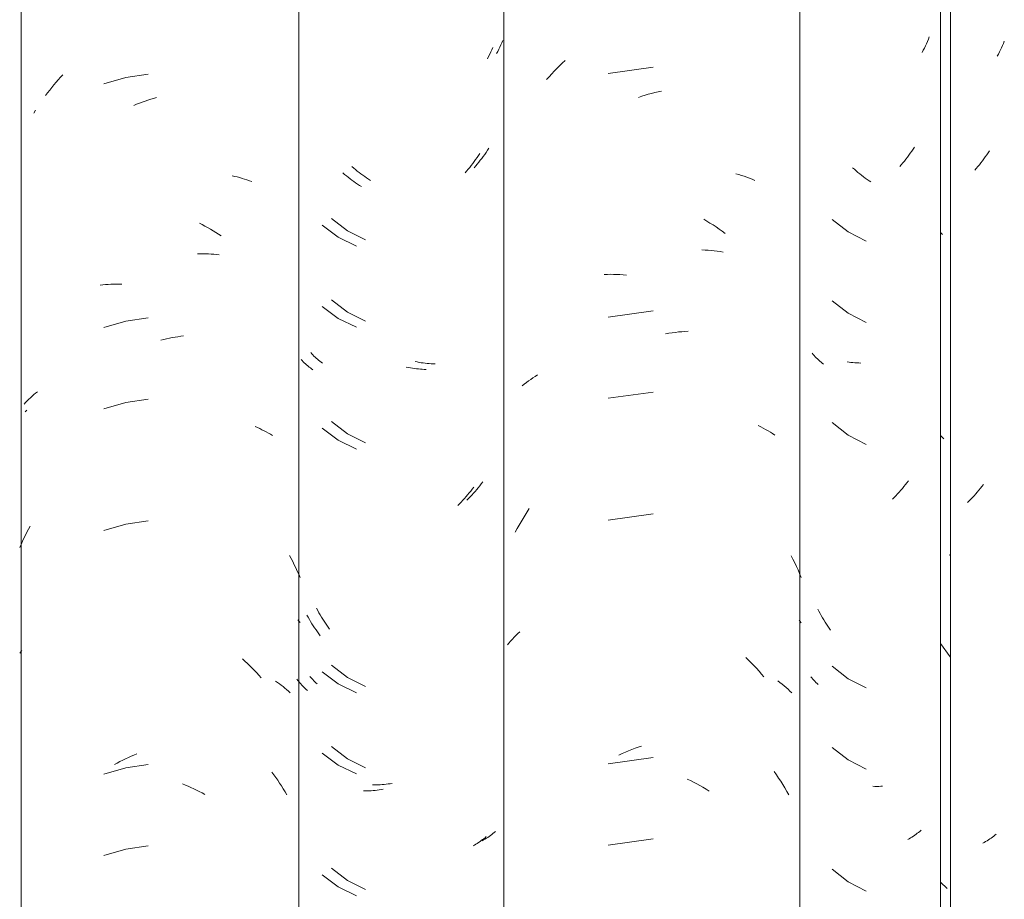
# Model space of a CAD drawing. Header units: metres. Extents: x 10.2 to 107.4, y -18.3 to 5.6.
# Tile 83 of 256: x 17.174 to 17.54, y 2.974 to 3.3. Entities that reach past the tile are written whole.
import ezdxf

# ---------------------------------------------------------------- set-up
doc = ezdxf.new("R2010")
doc.units = ezdxf.units.M
doc.layers.add('A-GLAZ-CWMG', color=7, linetype='Continuous', lineweight=5)

# ---------------------------------------------------------------- blocks, each defined once
blk = doc.blocks.new('FP_48-FACHADA 03')
at = {"layer": 'A-GLAZ-CWMG', "color": 9, "true_color": 0xc0c0c0}
for p, q in [((17.18864, 3.27775), (17.18946, 3.27868)), ((17.18946, 3.27868), (17.1903, 3.2796)), ((17.21369, 3.27856), (17.20558, 3.27619)), ((17.22206, 3.27977), (17.21369, 3.27856)), ((17.18548, 3.2739), (17.18625, 3.27488)), ((17.18625, 3.27488), (17.18703, 3.27585)), ((17.18703, 3.27585), (17.18783, 3.27681)), ((17.18783, 3.27681), (17.18864, 3.27775)), ((17.18398, 3.27189), (17.18472, 3.2729)), ((17.18472, 3.2729), (17.18548, 3.2739)), ((17.22407, 3.27084), (17.22513, 3.27114)), ((17.21671, 3.26821), (17.21775, 3.26864)), ((17.21775, 3.26864), (17.2188, 3.26905)), ((17.2188, 3.26905), (17.21985, 3.26945)), ((17.21985, 3.26945), (17.22091, 3.26983)), ((17.22091, 3.26983), (17.22196, 3.27018)), ((17.22196, 3.27018), (17.22302, 3.27052)), ((17.22302, 3.27052), (17.22407, 3.27084)), ((17.25321, 3.24209), (17.25415, 3.24187)), ((17.25415, 3.24187), (17.25508, 3.24165)), ((17.25508, 3.24165), (17.25601, 3.2414)), ((17.25601, 3.2414), (17.25692, 3.24114)), ((17.25692, 3.24114), (17.25782, 3.24086)), ((17.25782, 3.24086), (17.25871, 3.24057)), ((17.25871, 3.24057), (17.2596, 3.24026)), ((17.2596, 3.24026), (17.26047, 3.23994)), ((17.24104, 3.22454), (17.24207, 3.224)), ((17.24207, 3.224), (17.24309, 3.22345)), ((17.24309, 3.22345), (17.2441, 3.22287)), ((17.2441, 3.22287), (17.24511, 3.22228)), ((17.24511, 3.22228), (17.24611, 3.22168)), ((17.24611, 3.22168), (17.2471, 3.22105)), ((17.2471, 3.22105), (17.24809, 3.22041)), ((17.24809, 3.22041), (17.24907, 3.21975)), ((17.24034, 3.21314), (17.24137, 3.21315)), ((17.24137, 3.21315), (17.24239, 3.21315)), ((17.24239, 3.21315), (17.24341, 3.21312)), ((17.24341, 3.21312), (17.24442, 3.21309)), ((17.24442, 3.21309), (17.24542, 3.21303)), ((17.24542, 3.21303), (17.24642, 3.21295)), ((17.24642, 3.21295), (17.24742, 3.21286)), ((17.24742, 3.21286), (17.2484, 3.21275)), ((17.20518, 3.2016), (17.20617, 3.2017)), ((17.20617, 3.2017), (17.20717, 3.20177)), ((17.20717, 3.20177), (17.20817, 3.20184)), ((17.20817, 3.20184), (17.20918, 3.20188)), ((17.20918, 3.20188), (17.2102, 3.20191)), ((17.2102, 3.20191), (17.21122, 3.20192)), ((17.21122, 3.20192), (17.21224, 3.20191)), ((17.2042, 3.20148), (17.20518, 3.2016)), ((17.21369, 3.18813), (17.20558, 3.18576)), ((17.22206, 3.18934), (17.21369, 3.18813)), ((17.22673, 3.18113), (17.22779, 3.18139)), ((17.22779, 3.18139), (17.22884, 3.18162)), ((17.22884, 3.18162), (17.2299, 3.18184)), ((17.2299, 3.18184), (17.23096, 3.18204)), ((17.23096, 3.18204), (17.23201, 3.18222)), ((17.23201, 3.18222), (17.23306, 3.18238)), ((17.23306, 3.18238), (17.23411, 3.18252)), ((17.23411, 3.18252), (17.23516, 3.18265)), ((17.18025, 3.16143), (17.18092, 3.16197)), ((17.17598, 3.15733), (17.17654, 3.15795)), ((17.17654, 3.15795), (17.17712, 3.15856)), ((17.17712, 3.15856), (17.17772, 3.15915)), ((17.17772, 3.15915), (17.17833, 3.15974)), ((17.17833, 3.15974), (17.17895, 3.16031)), ((17.17895, 3.16031), (17.17959, 3.16088)), ((17.17959, 3.16088), (17.18025, 3.16143)), ((17.21369, 3.15799), (17.20558, 3.15562)), ((17.22206, 3.1592), (17.21369, 3.15799)), ((17.26176, 3.14899), (17.26261, 3.14863)), ((17.26261, 3.14863), (17.26344, 3.14825)), ((17.26344, 3.14825), (17.26426, 3.14786)), ((17.26426, 3.14786), (17.26507, 3.14745)), ((17.26507, 3.14745), (17.26586, 3.14703)), ((17.26586, 3.14703), (17.26665, 3.1466)), ((17.26665, 3.1466), (17.26742, 3.14615)), ((17.26742, 3.14615), (17.26818, 3.14569)), ((17.22206, 3.11399), (17.21369, 3.11278)), ((17.17704, 3.10986), (17.17762, 3.11098)), ((17.17762, 3.11098), (17.17823, 3.1121)), ((17.21369, 3.11278), (17.20558, 3.1104)), ((17.17537, 3.10643), (17.17591, 3.10758)), ((17.17591, 3.10758), (17.17647, 3.10873)), ((17.17647, 3.10873), (17.17704, 3.10986)), ((17.17434, 3.10409), (17.17485, 3.10527)), ((17.17485, 3.10527), (17.17537, 3.10643)), ((17.27447, 3.10115), (17.27508, 3.10002)), ((17.27508, 3.10002), (17.27568, 3.09888)), ((17.27568, 3.09888), (17.27626, 3.09773)), ((17.27626, 3.09773), (17.27683, 3.09657)), ((17.27683, 3.09657), (17.27738, 3.0954)), ((17.27738, 3.0954), (17.27792, 3.09422)), ((17.27792, 3.09422), (17.27844, 3.09303)), ((17.27756, 3.07735), (17.278, 3.07681)), ((17.278, 3.07681), (17.27844, 3.07627)), ((17.17434, 3.06494), (17.17474, 3.06545)), ((17.17474, 3.06545), (17.17516, 3.06596)), ((17.25707, 3.06276), (17.25797, 3.06194)), ((17.25797, 3.06194), (17.25886, 3.06111)), ((17.25886, 3.06111), (17.25974, 3.06026)), ((17.25974, 3.06026), (17.26061, 3.05939)), ((17.26061, 3.05939), (17.26147, 3.05851)), ((17.26147, 3.05851), (17.26232, 3.05762)), ((17.26232, 3.05762), (17.26315, 3.05671)), ((17.26315, 3.05671), (17.26398, 3.05578)), ((17.2693, 3.05454), (17.27002, 3.05405)), ((17.27002, 3.05405), (17.27073, 3.05354)), ((17.27073, 3.05354), (17.27142, 3.05302)), ((17.27142, 3.05302), (17.27211, 3.05249)), ((17.27211, 3.05249), (17.27277, 3.05195)), ((17.27277, 3.05195), (17.27343, 3.05139)), ((17.27343, 3.05139), (17.27406, 3.05083)), ((17.27406, 3.05083), (17.27468, 3.05025)), ((17.21467, 3.02617), (17.21571, 3.02664)), ((17.21571, 3.02664), (17.21675, 3.02708)), ((17.21675, 3.02708), (17.21779, 3.02752)), ((17.20953, 3.02356), (17.21055, 3.02411)), ((17.21055, 3.02411), (17.21157, 3.02466)), ((17.21157, 3.02466), (17.2126, 3.02518)), ((17.2126, 3.02518), (17.21363, 3.02568)), ((17.21363, 3.02568), (17.21467, 3.02617)), ((17.22206, 3.02356), (17.21369, 3.02235)), ((17.21369, 3.02235), (17.20558, 3.01997)), ((17.26791, 3.02081), (17.26866, 3.0198)), ((17.26866, 3.0198), (17.26939, 3.01878)), ((17.23479, 3.01639), (17.23584, 3.01596)), ((17.23584, 3.01596), (17.23688, 3.01552)), ((17.23688, 3.01552), (17.23792, 3.01505)), ((17.26939, 3.01878), (17.27012, 3.01775)), ((17.27012, 3.01775), (17.27082, 3.0167)), ((17.27082, 3.0167), (17.27152, 3.01564)), ((17.27152, 3.01564), (17.2722, 3.01457)), ((17.23792, 3.01505), (17.23895, 3.01457)), ((17.23895, 3.01457), (17.23999, 3.01407)), ((17.23999, 3.01407), (17.24101, 3.01355)), ((17.24101, 3.01355), (17.24204, 3.01302)), ((17.24204, 3.01302), (17.24306, 3.01246)), ((17.2722, 3.01457), (17.27286, 3.01349)), ((17.27286, 3.01349), (17.27351, 3.01239)), ((17.22206, 2.99341), (17.21369, 2.99221)), ((17.21369, 2.99221), (17.20558, 2.98983))]:
    blk.add_line(p, q, dxfattribs=at)
blk = doc.blocks.new('FP_49-FACHADA 03')
at = {"layer": 'A-GLAZ-CWMG', "color": 9, "true_color": 0xc0c0c0}
for p, q in [((17.35257, 3.28984), (17.35219, 3.28904)), ((17.35295, 3.29065), (17.35257, 3.28984)), ((17.35331, 3.29147), (17.35295, 3.29065)), ((17.35366, 3.2923), (17.35331, 3.29147)), ((17.35179, 3.28824), (17.35138, 3.28744)), ((17.35219, 3.28904), (17.35179, 3.28824)), ((17.34641, 3.2493), (17.34587, 3.24857)), ((17.34694, 3.25004), (17.34641, 3.2493)), ((17.34747, 3.25079), (17.34694, 3.25004)), ((17.34798, 3.25155), (17.34747, 3.25079)), ((17.34848, 3.25231), (17.34798, 3.25155)), ((17.3436, 3.24575), (17.34301, 3.24508)), ((17.34418, 3.24644), (17.3436, 3.24575)), ((17.34475, 3.24714), (17.34418, 3.24644)), ((17.34531, 3.24785), (17.34475, 3.24714)), ((17.34587, 3.24857), (17.34531, 3.24785)), ((17.29833, 3.24497), (17.29767, 3.24555)), ((17.299, 3.24441), (17.29833, 3.24497)), ((17.29967, 3.24385), (17.299, 3.24441)), ((17.30034, 3.24331), (17.29967, 3.24385)), ((17.30103, 3.24279), (17.30034, 3.24331)), ((17.30171, 3.24227), (17.30103, 3.24279)), ((17.30241, 3.24177), (17.30171, 3.24227)), ((17.30311, 3.24128), (17.30241, 3.24177)), ((17.30381, 3.2408), (17.30311, 3.24128)), ((17.30452, 3.24034), (17.30381, 3.2408)), ((17.29004, 3.2262), (17.29599, 3.22168)), ((17.29599, 3.22168), (17.30268, 3.2183)), ((17.29004, 3.19606), (17.29599, 3.19153)), ((17.29599, 3.19153), (17.30268, 3.18816)), ((17.28278, 3.17603), (17.2824, 3.17646)), ((17.28317, 3.17561), (17.28278, 3.17603)), ((17.28358, 3.1752), (17.28317, 3.17561)), ((17.28399, 3.1748), (17.28358, 3.1752)), ((17.28442, 3.1744), (17.28399, 3.1748)), ((17.28486, 3.17401), (17.28442, 3.1744)), ((17.28531, 3.17363), (17.28486, 3.17401)), ((17.28577, 3.17326), (17.28531, 3.17363)), ((17.28624, 3.1729), (17.28577, 3.17326)), ((17.28673, 3.17254), (17.28624, 3.1729)), ((17.32192, 3.17299), (17.32117, 3.17314)), ((17.32266, 3.17285), (17.32192, 3.17299)), ((17.32341, 3.17273), (17.32266, 3.17285)), ((17.32415, 3.17262), (17.32341, 3.17273)), ((17.3249, 3.17253), (17.32415, 3.17262)), ((17.32564, 3.17245), (17.3249, 3.17253)), ((17.32637, 3.17238), (17.32564, 3.17245)), ((17.32711, 3.17233), (17.32637, 3.17238)), ((17.32784, 3.17229), (17.32711, 3.17233)), ((17.32856, 3.17226), (17.32784, 3.17229)), ((17.29004, 3.15085), (17.29599, 3.14632)), ((17.29599, 3.14632), (17.30268, 3.14294)), ((17.34339, 3.12494), (17.3428, 3.12427)), ((17.34398, 3.12563), (17.34339, 3.12494)), ((17.34455, 3.12632), (17.34398, 3.12563)), ((17.34512, 3.12703), (17.34455, 3.12632)), ((17.34567, 3.12775), (17.34512, 3.12703)), ((17.34622, 3.12847), (17.34567, 3.12775)), ((17.34098, 3.12231), (17.34035, 3.12168)), ((17.34159, 3.12295), (17.34098, 3.12231)), ((17.3422, 3.1236), (17.34159, 3.12295)), ((17.3428, 3.12427), (17.3422, 3.1236)), ((17.28495, 3.08074), (17.28451, 3.08156)), ((17.2854, 3.07993), (17.28495, 3.08074)), ((17.28587, 3.07913), (17.2854, 3.07993)), ((17.28634, 3.07834), (17.28587, 3.07913)), ((17.28683, 3.07756), (17.28634, 3.07834)), ((17.28732, 3.07678), (17.28683, 3.07756)), ((17.28783, 3.07602), (17.28732, 3.07678)), ((17.28834, 3.07526), (17.28783, 3.07602)), ((17.28887, 3.07451), (17.28834, 3.07526)), ((17.2894, 3.07378), (17.28887, 3.07451)), ((17.29004, 3.06042), (17.29599, 3.05589)), ((17.28239, 3.0559), (17.28204, 3.05631)), ((17.28275, 3.0555), (17.28239, 3.0559)), ((17.29599, 3.05589), (17.30268, 3.05252)), ((17.28312, 3.0551), (17.28275, 3.0555)), ((17.2835, 3.05471), (17.28312, 3.0551)), ((17.28389, 3.05432), (17.2835, 3.05471)), ((17.28429, 3.05395), (17.28389, 3.05432)), ((17.2847, 3.05358), (17.28429, 3.05395)), ((17.29004, 3.03027), (17.29599, 3.02575)), ((17.29599, 3.02575), (17.30268, 3.02237)), ((17.30597, 3.01605), (17.30526, 3.01605)), ((17.3067, 3.01605), (17.30597, 3.01605)), ((17.30742, 3.01607), (17.3067, 3.01605)), ((17.30815, 3.0161), (17.30742, 3.01607)), ((17.30888, 3.01615), (17.30815, 3.0161)), ((17.30962, 3.01621), (17.30888, 3.01615)), ((17.31035, 3.01628), (17.30962, 3.01621)), ((17.31109, 3.01637), (17.31035, 3.01628)), ((17.31184, 3.01647), (17.31109, 3.01637)), ((17.31258, 3.01658), (17.31184, 3.01647)), ((17.34908, 2.99724), (17.34858, 2.9969)), ((17.34956, 2.9976), (17.34908, 2.99724)), ((17.35003, 2.99797), (17.34956, 2.9976)), ((17.35048, 2.99834), (17.35003, 2.99797)), ((17.35093, 2.99872), (17.35048, 2.99834)), ((17.34652, 2.9956), (17.34598, 2.9953)), ((17.34705, 2.99591), (17.34652, 2.9956)), ((17.34757, 2.99623), (17.34705, 2.99591)), ((17.34808, 2.99656), (17.34757, 2.99623)), ((17.34858, 2.9969), (17.34808, 2.99656)), ((17.29004, 2.98506), (17.29599, 2.98053)), ((17.29599, 2.98053), (17.30268, 2.97716))]:
    blk.add_line(p, q, dxfattribs=at)
blk = doc.blocks.new('FP_50-FACHADA 03')
at = {"layer": 'A-GLAZ-CWMG', "color": 9, "true_color": 0xc0c0c0}
for p, q in [((17.51199, 3.29361), (17.51165, 3.29278)), ((17.51017, 3.2895), (17.50977, 3.28869)), ((17.51055, 3.29031), (17.51017, 3.2895)), ((17.51093, 3.29112), (17.51055, 3.29031)), ((17.51129, 3.29195), (17.51093, 3.29112)), ((17.51165, 3.29278), (17.51129, 3.29195)), ((17.50977, 3.28869), (17.50936, 3.2879)), ((17.5044, 3.24974), (17.50386, 3.249)), ((17.50493, 3.25048), (17.5044, 3.24974)), ((17.50546, 3.25123), (17.50493, 3.25048)), ((17.50597, 3.25199), (17.50546, 3.25123)), ((17.50647, 3.25276), (17.50597, 3.25199)), ((17.5016, 3.24618), (17.50101, 3.2455)), ((17.50218, 3.24687), (17.5016, 3.24618)), ((17.50275, 3.24757), (17.50218, 3.24687)), ((17.50331, 3.24828), (17.50275, 3.24757)), ((17.50386, 3.249), (17.50331, 3.24828)), ((17.48218, 3.17294), (17.48144, 3.17305)), ((17.48292, 3.17285), (17.48218, 3.17294)), ((17.48366, 3.17278), (17.48292, 3.17285)), ((17.4844, 3.17272), (17.48366, 3.17278)), ((17.48513, 3.17267), (17.4844, 3.17272)), ((17.48586, 3.17263), (17.48513, 3.17267)), ((17.48659, 3.17261), (17.48586, 3.17263)), ((17.50421, 3.12891), (17.50367, 3.12818)), ((17.50139, 3.12537), (17.5008, 3.12469)), ((17.50198, 3.12605), (17.50139, 3.12537)), ((17.50255, 3.12675), (17.50198, 3.12605)), ((17.50311, 3.12746), (17.50255, 3.12675)), ((17.50367, 3.12818), (17.50311, 3.12746)), ((17.49898, 3.12272), (17.49836, 3.12209)), ((17.4996, 3.12337), (17.49898, 3.12272)), ((17.50021, 3.12402), (17.4996, 3.12337)), ((17.5008, 3.12469), (17.50021, 3.12402)), ((17.50657, 2.99734), (17.50607, 2.997)), ((17.50706, 2.99769), (17.50657, 2.99734)), ((17.50754, 2.99805), (17.50706, 2.99769)), ((17.50801, 2.99841), (17.50754, 2.99805)), ((17.50847, 2.99879), (17.50801, 2.99841)), ((17.50891, 2.99917), (17.50847, 2.99879)), ((17.50451, 2.99603), (17.50397, 2.99573)), ((17.50504, 2.99634), (17.50451, 2.99603)), ((17.50556, 2.99667), (17.50504, 2.99634)), ((17.50607, 2.997), (17.50556, 2.99667))]:
    blk.add_line(p, q, dxfattribs=at)
blk = doc.blocks.new('Rectangular Mullion - Telha Fibrocimento - Ondulada-V38-FACHADA 03')
at = {"layer": 'A-GLAZ-CWMG', "true_color": 0xc0c0c0}
h = blk.add_hatch(dxfattribs=at)
h.set_pattern_fill('FP_5', color=9, style=0, pattern_type=2)
h.set_pattern_definition([(315.081, (25.73, -5.633), (0.2861737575, -0.270297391), [0.01667, -0.28643, 0.01667, -1.903]), (315.081, (25.73, -5.633), (0.2861737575, -0.270297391), [-0.31978, -0.28643, 0.01667, -0.58954, -1.01]), (315.081, (25.73, -5.633), (0.2861737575, -0.270297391), [-1.212, 0.01667, -0.28643, 0.01667, -0.69057]), (315.081, (25.73, -5.633), (0.2861737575, -0.270297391), [-1.532, -0.1854, 0.01667, -0.4885]), (126.286, (25.837, -5.733), (-0.205045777, 0.24913451), [0.00997, -0.17136, 0.00997, -1.138]), (126.286, (25.837, -5.733), (-0.205045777, 0.24913451), [-0.19131, -0.17136, 0.00997, -0.35269, -0.60444]), (126.286, (25.837, -5.733), (-0.205045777, 0.24913451), [-0.72533, 0.00997, -0.17136, 0.00997, -0.41314]), (126.286, (25.837, -5.733), (-0.205045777, 0.24913451), [-0.91664, -0.11092, 0.00997, -0.29225]), (147.695, (25.873, -5.738), (-0.081132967, 0.021153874), [0.00698, -0.11998, 0.00698, -0.79715]), (147.695, (25.873, -5.738), (-0.081132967, 0.021153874), [-0.13395, -0.11998, 0.00698, -0.24695, -0.42323]), (147.695, (25.873, -5.738), (-0.081132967, 0.021153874), [-0.50787, 0.00698, -0.11998, 0.00698, -0.28928]), (147.695, (25.873, -5.738), (-0.081132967, 0.021153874), [-0.64182, -0.07766, 0.00698, -0.20463])])
h.paths.add_polyline_path([(17.51982, 2.77693), (17.51982, 4.13218), (17.51614, 4.13584), (17.51614, 2.78059)])
at = {"layer": 'A-GLAZ-CWMG'}
for p, q in [((17.17485, 2.77928), (17.17485, 4.13453)), ((17.27793, 2.77941), (17.27793, 4.13466)), ((17.51614, 2.78059), (17.51614, 4.13584)), ((17.51982, 2.77693), (17.51982, 4.13218))]:
    blk.add_line(p, q, dxfattribs=at)
for name in ['FP_48-FACHADA 03', 'FP_49-FACHADA 03', 'FP_50-FACHADA 03']:
    blk.add_blockref(name, (0, 0), dxfattribs=at)
blk = doc.blocks.new('FP_55-FACHADA 03')
at = {"layer": 'A-GLAZ-CWMG', "color": 9, "true_color": 0xc0c0c0}
for p, q in [((17.17959, 3.26535), (17.18024, 3.26644)), ((17.17639, 3.15452), (17.17694, 3.15511))]:
    blk.add_line(p, q, dxfattribs=at)
blk = doc.blocks.new('FP_56-FACHADA 03')
at = {"layer": 'A-GLAZ-CWMG', "color": 9, "true_color": 0xc0c0c0}
for p, q in [((17.34999, 3.28975), (17.34962, 3.28889)), ((17.34842, 3.28637), (17.348, 3.28555)), ((17.34883, 3.28721), (17.34842, 3.28637)), ((17.34923, 3.28805), (17.34883, 3.28721)), ((17.34962, 3.28889), (17.34923, 3.28805)), ((17.34461, 3.24963), (17.3441, 3.24887)), ((17.34511, 3.2504), (17.34461, 3.24963)), ((17.34195, 3.24593), (17.34139, 3.24521)), ((17.34251, 3.24665), (17.34195, 3.24593)), ((17.34305, 3.24738), (17.34251, 3.24665)), ((17.34358, 3.24812), (17.34305, 3.24738)), ((17.3441, 3.24887), (17.34358, 3.24812)), ((17.29495, 3.24263), (17.29429, 3.2432)), ((17.29562, 3.24207), (17.29495, 3.24263)), ((17.2963, 3.24153), (17.29562, 3.24207)), ((17.34025, 3.24382), (17.33966, 3.24314)), ((17.34083, 3.24451), (17.34025, 3.24382)), ((17.34139, 3.24521), (17.34083, 3.24451)), ((17.29698, 3.241), (17.2963, 3.24153)), ((17.29766, 3.24048), (17.29698, 3.241)), ((17.29836, 3.23997), (17.29766, 3.24048)), ((17.29905, 3.23948), (17.29836, 3.23997)), ((17.29976, 3.239), (17.29905, 3.23948)), ((17.30046, 3.23853), (17.29976, 3.239)), ((17.30118, 3.23807), (17.30046, 3.23853)), ((17.28658, 3.22376), (17.29259, 3.21931)), ((17.29259, 3.21931), (17.29933, 3.21601)), ((17.28658, 3.19362), (17.29259, 3.18917)), ((17.29259, 3.18917), (17.29933, 3.18587)), ((17.27918, 3.17348), (17.27878, 3.1739)), ((17.27958, 3.17307), (17.27918, 3.17348)), ((17.27999, 3.17267), (17.27958, 3.17307)), ((17.28042, 3.17227), (17.27999, 3.17267)), ((17.28086, 3.17188), (17.28042, 3.17227)), ((17.28131, 3.1715), (17.28086, 3.17188)), ((17.28177, 3.17112), (17.28131, 3.1715)), ((17.28224, 3.17076), (17.28177, 3.17112)), ((17.28272, 3.1704), (17.28224, 3.17076)), ((17.28321, 3.17005), (17.28272, 3.1704)), ((17.31861, 3.17089), (17.31786, 3.17104)), ((17.31936, 3.17077), (17.31861, 3.17089)), ((17.3201, 3.17065), (17.31936, 3.17077)), ((17.32085, 3.17055), (17.3201, 3.17065)), ((17.32159, 3.17046), (17.32085, 3.17055)), ((17.32233, 3.17039), (17.32159, 3.17046)), ((17.32306, 3.17033), (17.32233, 3.17039)), ((17.32379, 3.17028), (17.32306, 3.17033)), ((17.32452, 3.17025), (17.32379, 3.17028)), ((17.32525, 3.17022), (17.32452, 3.17025)), ((17.28658, 3.1484), (17.29259, 3.14395)), ((17.29259, 3.14395), (17.29933, 3.14066)), ((17.34176, 3.1251), (17.3412, 3.12439)), ((17.34231, 3.12582), (17.34176, 3.1251)), ((17.34286, 3.12655), (17.34231, 3.12582)), ((17.33886, 3.12166), (17.33825, 3.12101)), ((17.33945, 3.12233), (17.33886, 3.12166)), ((17.34004, 3.12301), (17.33945, 3.12233)), ((17.34062, 3.12369), (17.34004, 3.12301)), ((17.3412, 3.12439), (17.34062, 3.12369)), ((17.33764, 3.12036), (17.33701, 3.11973)), ((17.33825, 3.12101), (17.33764, 3.12036)), ((17.2814, 3.07823), (17.28095, 3.07904)), ((17.28186, 3.07743), (17.2814, 3.07823)), ((17.28233, 3.07663), (17.28186, 3.07743)), ((17.28282, 3.07585), (17.28233, 3.07663)), ((17.28331, 3.07507), (17.28282, 3.07585)), ((17.28381, 3.0743), (17.28331, 3.07507)), ((17.28433, 3.07354), (17.28381, 3.0743)), ((17.28485, 3.07279), (17.28433, 3.07354)), ((17.28539, 3.07205), (17.28485, 3.07279)), ((17.28593, 3.07132), (17.28539, 3.07205)), ((17.28658, 3.05797), (17.29259, 3.05352)), ((17.27756, 3.05479), (17.27722, 3.05524)), ((17.27791, 3.05435), (17.27756, 3.05479)), ((17.27827, 3.05391), (17.27791, 3.05435)), ((17.27865, 3.05348), (17.27827, 3.05391)), ((17.27904, 3.05306), (17.27865, 3.05348)), ((17.27944, 3.05264), (17.27904, 3.05306)), ((17.27985, 3.05224), (17.27944, 3.05264)), ((17.28027, 3.05184), (17.27985, 3.05224)), ((17.29259, 3.05352), (17.29933, 3.05023)), ((17.2807, 3.05144), (17.28027, 3.05184)), ((17.28115, 3.05106), (17.2807, 3.05144)), ((17.28658, 3.02783), (17.29259, 3.02338)), ((17.29259, 3.02338), (17.29933, 3.02009)), ((17.30264, 3.0138), (17.30192, 3.01379)), ((17.30336, 3.01381), (17.30264, 3.0138)), ((17.30409, 3.01384), (17.30336, 3.01381)), ((17.30482, 3.01388), (17.30409, 3.01384)), ((17.30556, 3.01393), (17.30482, 3.01388)), ((17.30629, 3.014), (17.30556, 3.01393)), ((17.30703, 3.01408), (17.30629, 3.014)), ((17.30778, 3.01417), (17.30703, 3.01408)), ((17.30852, 3.01428), (17.30778, 3.01417)), ((17.30927, 3.0144), (17.30852, 3.01428)), ((17.34316, 2.99368), (17.34262, 2.99337)), ((17.34369, 2.99399), (17.34316, 2.99368)), ((17.3442, 2.99431), (17.34369, 2.99399)), ((17.34471, 2.99465), (17.3442, 2.99431)), ((17.34521, 2.99499), (17.34471, 2.99465)), ((17.3457, 2.99534), (17.34521, 2.99499)), ((17.34618, 2.9957), (17.3457, 2.99534)), ((17.34665, 2.99606), (17.34618, 2.9957)), ((17.34711, 2.99644), (17.34665, 2.99606)), ((17.34755, 2.99682), (17.34711, 2.99644)), ((17.28658, 2.98262), (17.29259, 2.97817)), ((17.29259, 2.97817), (17.29933, 2.97487))]:
    blk.add_line(p, q, dxfattribs=at)
blk = doc.blocks.new('FP_57-FACHADA 03')
at = {"layer": 'A-GLAZ-CWMG', "color": 9, "true_color": 0xc0c0c0}
for p, q in [((17.37375, 3.28194), (17.37474, 3.28293)), ((17.37474, 3.28293), (17.37575, 3.2839)), ((17.37575, 3.2839), (17.37676, 3.28486)), ((17.40945, 3.28239), (17.39274, 3.28007)), ((17.36993, 3.27778), (17.37086, 3.27885)), ((17.37086, 3.27885), (17.37181, 3.2799)), ((17.37181, 3.2799), (17.37277, 3.28093)), ((17.37277, 3.28093), (17.37375, 3.28194)), ((17.40407, 3.27121), (17.40527, 3.27162)), ((17.40527, 3.27162), (17.40648, 3.272)), ((17.40648, 3.272), (17.40769, 3.27235)), ((17.40769, 3.27235), (17.40889, 3.27269)), ((17.40889, 3.27269), (17.4101, 3.273)), ((17.4101, 3.273), (17.41131, 3.27328)), ((17.41131, 3.27328), (17.41252, 3.27354)), ((17.44019, 3.24285), (17.44123, 3.24256)), ((17.44123, 3.24256), (17.44226, 3.24224)), ((17.44226, 3.24224), (17.44328, 3.24191)), ((17.44328, 3.24191), (17.44429, 3.24155)), ((17.44429, 3.24155), (17.44528, 3.24118)), ((17.44528, 3.24118), (17.44626, 3.24079)), ((17.44626, 3.24079), (17.44723, 3.24038)), ((17.42828, 3.22594), (17.42943, 3.22526)), ((17.42943, 3.22526), (17.43057, 3.22456)), ((17.43057, 3.22456), (17.43171, 3.22383)), ((17.43171, 3.22383), (17.43283, 3.22309)), ((17.43283, 3.22309), (17.43395, 3.22232)), ((17.43395, 3.22232), (17.43505, 3.22153)), ((17.43505, 3.22153), (17.43615, 3.22072)), ((17.42759, 3.21458), (17.42875, 3.21453)), ((17.42875, 3.21453), (17.42989, 3.21445)), ((17.42989, 3.21445), (17.43103, 3.21436)), ((17.43103, 3.21436), (17.43216, 3.21424)), ((17.43216, 3.21424), (17.43328, 3.2141)), ((17.43328, 3.2141), (17.43439, 3.21394)), ((17.43439, 3.21394), (17.4355, 3.21375)), ((17.39132, 3.20548), (17.39248, 3.20552)), ((17.39248, 3.20552), (17.39364, 3.20553)), ((17.39364, 3.20553), (17.39481, 3.20552)), ((17.39481, 3.20552), (17.39599, 3.20549)), ((17.39599, 3.20549), (17.39717, 3.20543)), ((17.39717, 3.20543), (17.39836, 3.20535)), ((17.39836, 3.20535), (17.39955, 3.20525)), ((17.40945, 3.19196), (17.39274, 3.18964)), ((17.41411, 3.18343), (17.41532, 3.18364)), ((17.41532, 3.18364), (17.41652, 3.18382)), ((17.41652, 3.18382), (17.41772, 3.18398)), ((17.41772, 3.18398), (17.41892, 3.18412)), ((17.41892, 3.18412), (17.42011, 3.18424)), ((17.42011, 3.18424), (17.4213, 3.18433)), ((17.4213, 3.18433), (17.42248, 3.1844)), ((17.36165, 3.16475), (17.36242, 3.16536)), ((17.36242, 3.16536), (17.36321, 3.16596)), ((17.36321, 3.16596), (17.36402, 3.16654)), ((17.36402, 3.16654), (17.36484, 3.16711)), ((17.36484, 3.16711), (17.36569, 3.16766)), ((17.36569, 3.16766), (17.36654, 3.16819)), ((17.3609, 3.16412), (17.36165, 3.16475)), ((17.40945, 3.16181), (17.39274, 3.1595)), ((17.44848, 3.14938), (17.44941, 3.14892)), ((17.44941, 3.14892), (17.45033, 3.14845)), ((17.45033, 3.14845), (17.45123, 3.14796)), ((17.45123, 3.14796), (17.45212, 3.14745)), ((17.45212, 3.14745), (17.45298, 3.14693)), ((17.45298, 3.14693), (17.45384, 3.14639)), ((17.45384, 3.14639), (17.45467, 3.14583)), ((17.3627, 3.11742), (17.3635, 3.11862)), ((17.36043, 3.1137), (17.36117, 3.11495)), ((17.36117, 3.11495), (17.36193, 3.11619)), ((17.36193, 3.11619), (17.3627, 3.11742)), ((17.40945, 3.1166), (17.39274, 3.11428)), ((17.35832, 3.10986), (17.359, 3.11116)), ((17.359, 3.11116), (17.3597, 3.11244)), ((17.3597, 3.11244), (17.36043, 3.1137)), ((17.46071, 3.10109), (17.46138, 3.09978)), ((17.46138, 3.09978), (17.46203, 3.09846)), ((17.46203, 3.09846), (17.46266, 3.09713)), ((17.46266, 3.09713), (17.46327, 3.09579)), ((17.46327, 3.09579), (17.46386, 3.09443)), ((17.46386, 3.09443), (17.46443, 3.09306)), ((17.46367, 3.07721), (17.46405, 3.07671)), ((17.46405, 3.07671), (17.46443, 3.07621)), ((17.35658, 3.06941), (17.35721, 3.07012)), ((17.35721, 3.07012), (17.35786, 3.07082)), ((17.35786, 3.07082), (17.35853, 3.07151)), ((17.35853, 3.07151), (17.35922, 3.07218)), ((17.35922, 3.07218), (17.35993, 3.07284)), ((17.35538, 3.06795), (17.35597, 3.06868)), ((17.35597, 3.06868), (17.35658, 3.06941)), ((17.44393, 3.06335), (17.44493, 3.06236)), ((17.44493, 3.06236), (17.44592, 3.06136)), ((17.44592, 3.06136), (17.44689, 3.06034)), ((17.44689, 3.06034), (17.44784, 3.0593)), ((17.44784, 3.0593), (17.44878, 3.05825)), ((17.44878, 3.05825), (17.44971, 3.05717)), ((17.44971, 3.05717), (17.45062, 3.05608)), ((17.45575, 3.05464), (17.45654, 3.05405)), ((17.45654, 3.05405), (17.45732, 3.05344)), ((17.45732, 3.05344), (17.45808, 3.05282)), ((17.45808, 3.05282), (17.45882, 3.05218)), ((17.45882, 3.05218), (17.45954, 3.05153)), ((17.45954, 3.05153), (17.46024, 3.05086)), ((17.46024, 3.05086), (17.46092, 3.05018)), ((17.40275, 3.02961), (17.40396, 3.03003)), ((17.40396, 3.03003), (17.40516, 3.03044)), ((17.39679, 3.02712), (17.39797, 3.02766)), ((17.39797, 3.02766), (17.39916, 3.02818)), ((17.39916, 3.02818), (17.40036, 3.02868)), ((17.40036, 3.02868), (17.40155, 3.02915)), ((17.40155, 3.02915), (17.40275, 3.02961)), ((17.40945, 3.02617), (17.39274, 3.02385)), ((17.45441, 3.02096), (17.45524, 3.01978)), ((17.45524, 3.01978), (17.45604, 3.01858)), ((17.42212, 3.01816), (17.4233, 3.0176)), ((17.4233, 3.0176), (17.42447, 3.01701)), ((17.42447, 3.01701), (17.42564, 3.01641)), ((17.42564, 3.01641), (17.42681, 3.01578)), ((17.42681, 3.01578), (17.42797, 3.01513)), ((17.45604, 3.01858), (17.45683, 3.01737)), ((17.45683, 3.01737), (17.4576, 3.01614)), ((17.4576, 3.01614), (17.45835, 3.01489)), ((17.42797, 3.01513), (17.42912, 3.01445)), ((17.42912, 3.01445), (17.43026, 3.01375)), ((17.45835, 3.01489), (17.45908, 3.01363)), ((17.45908, 3.01363), (17.4598, 3.01236)), ((17.40945, 2.99603), (17.39274, 2.99371))]:
    blk.add_line(p, q, dxfattribs=at)
blk = doc.blocks.new('FP_58-FACHADA 03')
at = {"layer": 'A-GLAZ-CWMG', "color": 9, "true_color": 0xc0c0c0}
for p, q in [((17.53878, 3.28962), (17.53841, 3.28883)), ((17.53914, 3.29042), (17.53878, 3.28962)), ((17.53949, 3.29123), (17.53914, 3.29042)), ((17.53983, 3.29204), (17.53949, 3.29123)), ((17.53764, 3.28726), (17.53724, 3.28649)), ((17.53803, 3.28804), (17.53764, 3.28726)), ((17.53841, 3.28883), (17.53803, 3.28804)), ((17.5333, 3.24985), (17.53278, 3.24911)), ((17.53382, 3.25061), (17.5333, 3.24985)), ((17.53432, 3.25137), (17.53382, 3.25061)), ((17.53058, 3.24622), (17.53, 3.24553)), ((17.53114, 3.24693), (17.53058, 3.24622)), ((17.5317, 3.24765), (17.53114, 3.24693)), ((17.53224, 3.24837), (17.5317, 3.24765)), ((17.53278, 3.24911), (17.53224, 3.24837)), ((17.48418, 3.2445), (17.48353, 3.24509)), ((17.48484, 3.24393), (17.48418, 3.2445)), ((17.4855, 3.24337), (17.48484, 3.24393)), ((17.48618, 3.24282), (17.4855, 3.24337)), ((17.48685, 3.24228), (17.48618, 3.24282)), ((17.48754, 3.24176), (17.48685, 3.24228)), ((17.52942, 3.24484), (17.52883, 3.24417)), ((17.53, 3.24553), (17.52942, 3.24484)), ((17.48823, 3.24125), (17.48754, 3.24176)), ((17.48892, 3.24075), (17.48823, 3.24125)), ((17.48962, 3.24027), (17.48892, 3.24075)), ((17.49033, 3.23979), (17.48962, 3.24027)), ((17.47598, 3.22585), (17.48186, 3.22124)), ((17.48186, 3.22124), (17.4885, 3.21778)), ((17.47598, 3.19571), (17.48186, 3.1911)), ((17.48186, 3.1911), (17.4885, 3.18764)), ((17.46887, 3.17578), (17.4685, 3.17621)), ((17.46925, 3.17536), (17.46887, 3.17578)), ((17.46964, 3.17494), (17.46925, 3.17536)), ((17.47005, 3.17453), (17.46964, 3.17494)), ((17.47047, 3.17413), (17.47005, 3.17453)), ((17.4709, 3.17373), (17.47047, 3.17413)), ((17.47134, 3.17335), (17.4709, 3.17373)), ((17.47179, 3.17297), (17.47134, 3.17335)), ((17.47225, 3.1726), (17.47179, 3.17297)), ((17.47272, 3.17223), (17.47225, 3.1726)), ((17.47598, 3.15049), (17.48186, 3.14588)), ((17.48186, 3.14588), (17.4885, 3.14242)), ((17.53038, 3.12541), (17.5298, 3.12471)), ((17.53094, 3.12611), (17.53038, 3.12541)), ((17.5315, 3.12682), (17.53094, 3.12611)), ((17.53205, 3.12754), (17.5315, 3.12682)), ((17.52679, 3.12142), (17.52616, 3.12079)), ((17.52741, 3.12206), (17.52679, 3.12142)), ((17.52802, 3.1227), (17.52741, 3.12206)), ((17.52862, 3.12336), (17.52802, 3.1227)), ((17.52921, 3.12403), (17.52862, 3.12336)), ((17.5298, 3.12471), (17.52921, 3.12403)), ((17.47098, 3.08046), (17.47055, 3.08129)), ((17.47143, 3.07965), (17.47098, 3.08046)), ((17.47188, 3.07884), (17.47143, 3.07965)), ((17.47234, 3.07804), (17.47188, 3.07884)), ((17.47282, 3.07725), (17.47234, 3.07804)), ((17.47331, 3.07647), (17.47282, 3.07725)), ((17.4738, 3.07569), (17.47331, 3.07647)), ((17.47431, 3.07493), (17.4738, 3.07569)), ((17.47483, 3.07418), (17.47431, 3.07493)), ((17.47535, 3.07343), (17.47483, 3.07418)), ((17.47598, 3.06006), (17.48186, 3.05545)), ((17.46842, 3.05574), (17.46807, 3.05617)), ((17.46878, 3.05532), (17.46842, 3.05574)), ((17.46915, 3.0549), (17.46878, 3.05532)), ((17.46953, 3.05449), (17.46915, 3.0549)), ((17.46992, 3.05408), (17.46953, 3.05449)), ((17.47033, 3.05369), (17.46992, 3.05408)), ((17.47074, 3.0533), (17.47033, 3.05369)), ((17.48186, 3.05545), (17.4885, 3.05199)), ((17.47598, 3.02992), (17.48186, 3.02531)), ((17.48186, 3.02531), (17.4885, 3.02185)), ((17.49177, 3.01548), (17.49106, 3.0155)), ((17.49249, 3.01548), (17.49177, 3.01548)), ((17.49322, 3.01549), (17.49249, 3.01548)), ((17.49394, 3.01552), (17.49322, 3.01549)), ((17.49467, 3.01555), (17.49394, 3.01552)), ((17.53634, 2.99739), (17.53588, 2.99702)), ((17.53679, 2.99777), (17.53634, 2.99739)), ((17.53235, 2.99467), (17.53181, 2.99437)), ((17.53289, 2.99497), (17.53235, 2.99467)), ((17.53341, 2.99529), (17.53289, 2.99497)), ((17.53392, 2.99562), (17.53341, 2.99529)), ((17.53443, 2.99595), (17.53392, 2.99562)), ((17.53492, 2.9963), (17.53443, 2.99595)), ((17.5354, 2.99665), (17.53492, 2.9963)), ((17.53588, 2.99702), (17.5354, 2.99665)), ((17.47598, 2.98471), (17.48186, 2.9801)), ((17.48186, 2.9801), (17.4885, 2.97664))]:
    blk.add_line(p, q, dxfattribs=at)
blk = doc.blocks.new('Rectangular Mullion - Telha Fibrocimento - Ondulada-V51-FACHADA 03')
at = {"layer": 'A-GLAZ-CWMG'}
for p, q in [((17.46391, 2.77941), (17.46391, 4.13466)), ((17.35408, 2.77698), (17.35408, 4.13223))]:
    blk.add_line(p, q, dxfattribs=at)
for name in ['FP_57-FACHADA 03', 'FP_55-FACHADA 03', 'FP_58-FACHADA 03', 'FP_56-FACHADA 03']:
    blk.add_blockref(name, (0, 0), dxfattribs=at)

msp = doc.modelspace()

# ---------------------------------------------------------------- block references
at = {"layer": 'A-GLAZ-CWMG'}
for name in ['Rectangular Mullion - Telha Fibrocimento - Ondulada-V38-FACHADA 03', 'Rectangular Mullion - Telha Fibrocimento - Ondulada-V51-FACHADA 03']:
    msp.add_blockref(name, (0, 0), dxfattribs=at)

doc.saveas('drawing.dxf')
